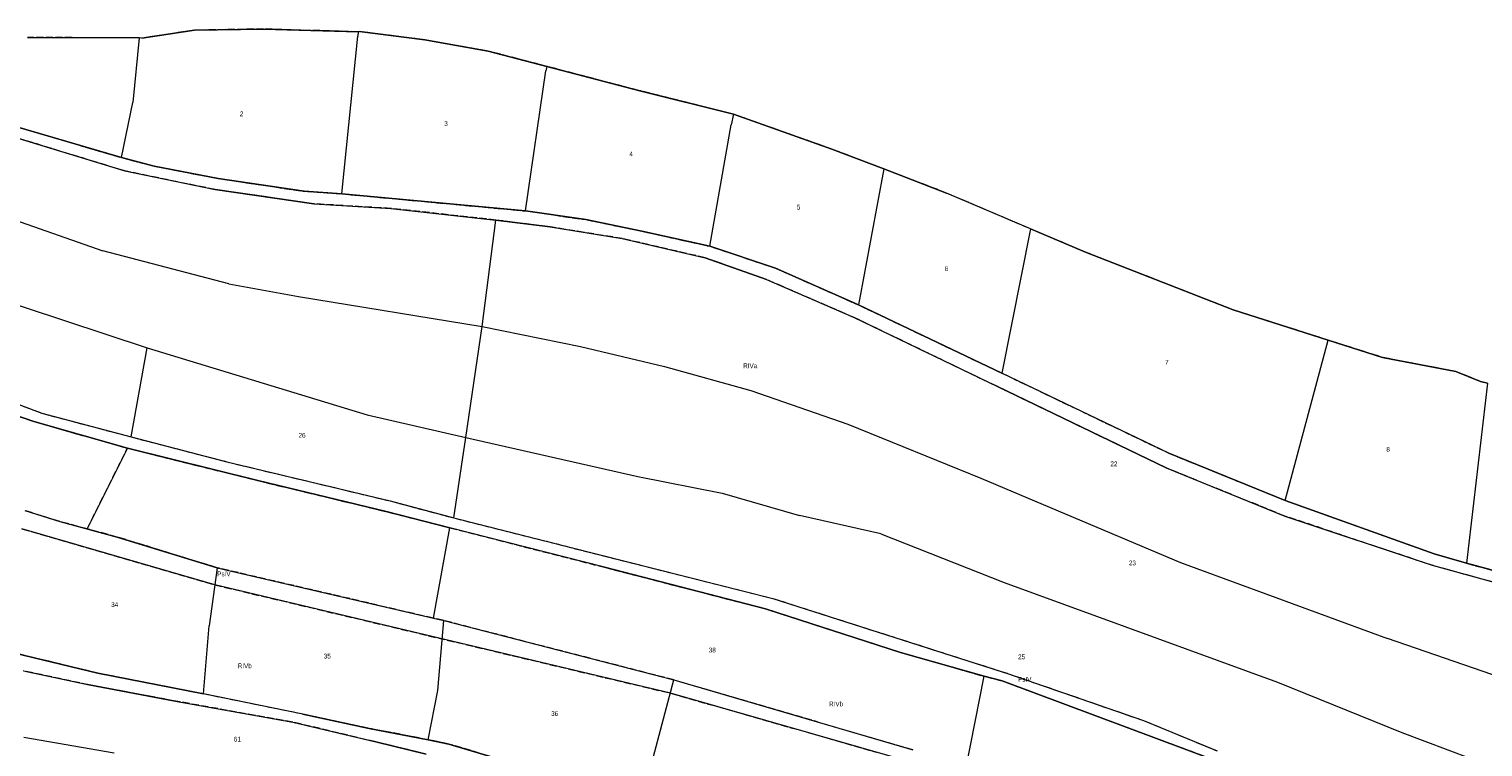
# Model space of a CAD drawing. Header units: metres. Extents: x 7496145 to 7500200, y 5498500 to 5502080.
# Tile 103 of 202: x 7496376 to 7496833, y 5501815 to 5502041. Entities that reach past the tile are written whole.
import ezdxf
from ezdxf.enums import TextEntityAlignment as Align

# ---------------------------------------------------------------- set-up
doc = ezdxf.new("R2010")
doc.units = ezdxf.units.M
doc.header["$MEASUREMENT"] = 0
for name, pattern in [('2.25_0.75', [3, 2.25, -0.75]), ('219-1000', [0]), ('egug-1000', [0])]:
    doc.linetypes.add(name, pattern=pattern)
for name, color, linetype in [('209-oznaczenie konturu klasyfikacyjnego', 7, 'CONTINUOUS'), ('211-numer działki ewidencyjnej', 7, 'CONTINUOUS'), ('217-kontur klasyfikacyjny', 7, 'CONTINUOUS'), ('218-kontur użytku gruntowego', 7, 'CONTINUOUS'), ('219-działka ewidencyjna', 7, 'CONTINUOUS')]:
    doc.layers.add(name, color=color, linetype=linetype)
doc.styles.get("Standard").update_dxf_attribs({"font": 'Working1250', "width": 0.75})

msp = doc.modelspace()

# ---------------------------------------------------------------- linework, layer by layer
at = {"layer": '217-kontur klasyfikacyjny', "color": 3, "linetype": '2.25_0.75', "lineweight": 18, "flags": 128}
for points in [[(7496410.9, 5502037.95), (7496375.88, 5502038.08)], [(7496411.78, 5502037.86), (7496410.9, 5502037.95)], [(7496428.35, 5502040.4), (7496411.78, 5502037.86)], [(7496450.02, 5502040.73), (7496428.35, 5502040.4)], [(7496479.69, 5502039.91), (7496450.02, 5502040.73)], [(7496480.15, 5502039.93), (7496479.69, 5502039.91)], [(7496500.57, 5502037.36), (7496480.15, 5502039.93)], [(7496520.52, 5502033.8), (7496500.57, 5502037.36)], [(7496538.9, 5502029.02), (7496520.52, 5502033.8)], [(7496568.11, 5502021.35), (7496538.9, 5502029.02)], [(7496597.47, 5502013.98), (7496568.11, 5502021.35)], [(7496628.38, 5502003.03), (7496597.47, 5502013.98)], [(7496371.11, 5502010.47), (7496405.39, 5502000.36)], [(7496406.44, 5501996.18), (7496369.08, 5502007.61)], [(7496405.39, 5502000.36), (7496415.62, 5501997.68)], [(7496644.69, 5501996.78), (7496628.38, 5502003.03)], [(7496434.78, 5501990.31), (7496406.44, 5501996.18)], [(7496415.62, 5501997.68), (7496435.74, 5501993.81)], [(7496664.38, 5501989.24), (7496644.69, 5501996.78)], [(7496435.74, 5501993.81), (7496462.69, 5501989.77)], [(7496465.77, 5501985.86), (7496434.78, 5501990.31)], [(7496462.69, 5501989.77), (7496474.53, 5501988.96)], [(7496474.53, 5501988.96), (7496532.16, 5501983.61)], [(7496690.71, 5501977.95), (7496664.38, 5501989.24)], [(7496489.96, 5501984.41), (7496465.77, 5501985.86)], [(7496522.9, 5501980.75), (7496489.96, 5501984.41)], [(7496532.16, 5501983.61), (7496551.1, 5501980.9)], [(7496539.97, 5501978.57), (7496522.9, 5501980.75)], [(7496562.54, 5501974.95), (7496539.97, 5501978.57)], [(7496551.1, 5501980.9), (7496568.75, 5501977.27)], [(7496568.75, 5501977.27), (7496590.04, 5501972.51)], [(7496708.01, 5501970.65), (7496690.71, 5501977.95)], [(7496588.58, 5501968.88), (7496562.54, 5501974.95)], [(7496590.04, 5501972.51), (7496610.69, 5501965.64)], [(7496607.87, 5501962.04), (7496588.58, 5501968.88)], [(7496754.35, 5501952.52), (7496708.01, 5501970.65)], [(7496610.69, 5501965.64), (7496636.78, 5501954.07)], [(7496635.38, 5501950.13), (7496607.87, 5501962.04)], [(7496680.37, 5501928.42), (7496635.38, 5501950.13)], [(7496636.78, 5501954.07), (7496681.73, 5501932.67)], [(7496784.19, 5501943.01), (7496754.35, 5501952.52)], [(7496801.2, 5501937.59), (7496784.19, 5501943.01)], [(7496824.21, 5501933.16), (7496801.2, 5501937.59)], [(7496681.73, 5501932.67), (7496734.09, 5501907.54)], [(7496831.99, 5501930.05), (7496824.21, 5501933.16)], [(7496349.3, 5501927.29), (7496377.93, 5501917.45)], [(7496352.25, 5501930.62), (7496380.4, 5501920.08)], [(7496733.26, 5501902.91), (7496680.37, 5501928.42)], [(7496834.16, 5501929.52), (7496831.99, 5501930.05)], [(7496380.4, 5501920.08), (7496408.46, 5501912.63)], [(7496377.93, 5501917.45), (7496407.28, 5501909.08)], [(7496394.63, 5501883.75), (7496407.28, 5501909.08)], [(7496407.28, 5501909.08), (7496448.15, 5501898.94)], [(7496408.46, 5501912.63), (7496438.46, 5501904.83)], [(7496438.46, 5501904.83), (7496489.73, 5501892.52)], [(7496734.09, 5501907.54), (7496770.65, 5501892.69)], [(7496770.57, 5501887.77), (7496733.26, 5501902.91)], [(7496448.15, 5501898.94), (7496488.48, 5501889.19)], [(7496489.73, 5501892.52), (7496509.69, 5501887.19)], [(7496770.65, 5501892.69), (7496817.45, 5501875.94)], [(7496386.06, 5501886.06), (7496375.11, 5501889.5)], [(7496394.63, 5501883.75), (7496386.06, 5501886.06)], [(7496488.48, 5501889.19), (7496508.46, 5501884.12)], [(7496509.69, 5501887.19), (7496609.79, 5501861.92)], [(7496816.75, 5501872.31), (7496770.57, 5501887.77)], [(7496374.16, 5501883.75), (7496434.68, 5501866.18)], [(7496404.07, 5501881.2), (7496394.63, 5501883.75)], [(7496435.42, 5501871.54), (7496404.07, 5501881.2)], [(7496508.46, 5501884.12), (7496557.01, 5501871.68)], [(7496849.8, 5501863.21), (7496816.75, 5501872.31)], [(7496817.45, 5501875.94), (7496827.53, 5501872.95)], [(7496827.53, 5501872.95), (7496848.53, 5501867.31)], [(7496503.33, 5501855.71), (7496435.42, 5501871.54)], [(7496557.01, 5501871.68), (7496607.58, 5501858.64)], [(7496434.68, 5501866.18), (7496577.71, 5501832.16)], [(7496607.58, 5501858.64), (7496649.92, 5501844.98)], [(7496609.79, 5501861.92), (7496683.79, 5501838.26)], [(7496506.62, 5501854.95), (7496503.33, 5501855.71)], [(7496578.81, 5501836.31), (7496506.62, 5501854.95)], [(7496397.99, 5501838.43), (7496368.9, 5501845.46)], [(7496649.92, 5501844.98), (7496676.15, 5501837.47)], [(7496395.27, 5501834.73), (7496374.68, 5501839.16)], [(7496431.16, 5501831.91), (7496397.99, 5501838.43)], [(7496653.73, 5501814.35), (7496578.81, 5501836.31)], [(7496676.15, 5501837.47), (7496681.87, 5501836.03)], [(7496681.87, 5501836.03), (7496749.34, 5501810.85)], [(7496683.79, 5501838.26), (7496726.22, 5501823.55)], [(7496421.76, 5501829.78), (7496395.27, 5501834.73)], [(7496462.33, 5501825.54), (7496431.16, 5501831.91)], [(7496577.71, 5501832.16), (7496652.51, 5501810.74)], [(7496459.23, 5501823.05), (7496421.76, 5501829.78)], [(7496485.24, 5501816.85), (7496459.23, 5501823.05)], [(7496483.16, 5501821.1), (7496462.33, 5501825.54)], [(7496726.22, 5501823.55), (7496749.28, 5501814.04)], [(7496501.71, 5501817.55), (7496483.16, 5501821.1)], [(7496508.19, 5501816.19), (7496501.71, 5501817.55)], [(7496500.99, 5501813.02), (7496485.24, 5501816.85)], [(7496549.6, 5501803.8), (7496508.19, 5501816.19)]]:
    msp.add_lwpolyline(points, dxfattribs=at)
at = {"layer": '218-kontur użytku gruntowego', "color": 3, "linetype": 'egug-1000', "lineweight": 18, "flags": 128}
for points in [[(7496410.9, 5502037.95), (7496375.88, 5502038.08)], [(7496411.78, 5502037.86), (7496410.9, 5502037.95)], [(7496428.35, 5502040.4), (7496411.78, 5502037.86)], [(7496450.02, 5502040.73), (7496428.35, 5502040.4)], [(7496479.69, 5502039.91), (7496450.02, 5502040.73)], [(7496480.15, 5502039.93), (7496479.69, 5502039.91)], [(7496500.57, 5502037.36), (7496480.15, 5502039.93)], [(7496520.52, 5502033.8), (7496500.57, 5502037.36)], [(7496538.9, 5502029.02), (7496520.52, 5502033.8)], [(7496568.11, 5502021.35), (7496538.9, 5502029.02)], [(7496597.47, 5502013.98), (7496568.11, 5502021.35)], [(7496628.38, 5502003.03), (7496597.47, 5502013.98)], [(7496405.39, 5502000.36), (7496371.11, 5502010.47)], [(7496369.08, 5502007.61), (7496406.44, 5501996.18)], [(7496415.62, 5501997.68), (7496405.39, 5502000.36)], [(7496644.69, 5501996.78), (7496628.38, 5502003.03)], [(7496406.44, 5501996.18), (7496434.78, 5501990.31)], [(7496435.74, 5501993.81), (7496415.62, 5501997.68)], [(7496664.38, 5501989.24), (7496644.69, 5501996.78)], [(7496462.69, 5501989.77), (7496435.74, 5501993.81)], [(7496434.78, 5501990.31), (7496465.77, 5501985.86)], [(7496474.53, 5501988.96), (7496462.69, 5501989.77)], [(7496532.16, 5501983.61), (7496474.53, 5501988.96)], [(7496690.71, 5501977.95), (7496664.38, 5501989.24)], [(7496465.77, 5501985.86), (7496489.96, 5501984.41)], [(7496489.96, 5501984.41), (7496522.9, 5501980.75)], [(7496551.1, 5501980.9), (7496532.16, 5501983.61)], [(7496522.9, 5501980.75), (7496539.97, 5501978.57)], [(7496539.97, 5501978.57), (7496562.54, 5501974.95)], [(7496568.75, 5501977.27), (7496551.1, 5501980.9)], [(7496590.04, 5501972.51), (7496568.75, 5501977.27)], [(7496708.01, 5501970.65), (7496690.71, 5501977.95)], [(7496562.54, 5501974.95), (7496588.58, 5501968.88)], [(7496610.69, 5501965.64), (7496590.04, 5501972.51)], [(7496588.58, 5501968.88), (7496607.87, 5501962.04)], [(7496754.35, 5501952.52), (7496708.01, 5501970.65)], [(7496636.78, 5501954.07), (7496610.69, 5501965.64)], [(7496607.87, 5501962.04), (7496635.38, 5501950.13)], [(7496635.38, 5501950.13), (7496680.37, 5501928.42)], [(7496681.73, 5501932.67), (7496636.78, 5501954.07)], [(7496784.19, 5501943.01), (7496754.35, 5501952.52)], [(7496801.2, 5501937.59), (7496784.19, 5501943.01)], [(7496824.21, 5501933.16), (7496801.2, 5501937.59)], [(7496734.09, 5501907.54), (7496681.73, 5501932.67)], [(7496831.99, 5501930.05), (7496824.21, 5501933.16)], [(7496377.93, 5501917.45), (7496349.3, 5501927.29)], [(7496352.25, 5501930.62), (7496380.4, 5501920.08)], [(7496680.37, 5501928.42), (7496733.26, 5501902.91)], [(7496834.16, 5501929.52), (7496831.99, 5501930.05)], [(7496380.4, 5501920.08), (7496408.46, 5501912.63)], [(7496407.28, 5501909.08), (7496377.93, 5501917.45)], [(7496407.28, 5501909.08), (7496394.63, 5501883.75)], [(7496448.15, 5501898.94), (7496407.28, 5501909.08)], [(7496408.46, 5501912.63), (7496438.46, 5501904.83)], [(7496438.46, 5501904.83), (7496489.73, 5501892.52)], [(7496770.65, 5501892.69), (7496734.09, 5501907.54)], [(7496733.26, 5501902.91), (7496770.57, 5501887.77)], [(7496488.48, 5501889.19), (7496448.15, 5501898.94)], [(7496489.73, 5501892.52), (7496509.69, 5501887.19)], [(7496817.45, 5501875.94), (7496770.65, 5501892.69)], [(7496375.11, 5501889.5), (7496386.06, 5501886.06)], [(7496386.06, 5501886.06), (7496394.63, 5501883.75)], [(7496508.46, 5501884.12), (7496488.48, 5501889.19)], [(7496509.69, 5501887.19), (7496609.79, 5501861.92)], [(7496770.57, 5501887.77), (7496816.75, 5501872.31)], [(7496434.68, 5501866.18), (7496374.16, 5501883.75)], [(7496394.63, 5501883.75), (7496404.07, 5501881.2)], [(7496404.07, 5501881.2), (7496435.42, 5501871.54)], [(7496557.01, 5501871.68), (7496508.46, 5501884.12)], [(7496816.75, 5501872.31), (7496849.8, 5501863.21)], [(7496827.53, 5501872.95), (7496817.45, 5501875.94)], [(7496848.53, 5501867.31), (7496827.53, 5501872.95)], [(7496435.42, 5501871.54), (7496503.33, 5501855.71)], [(7496607.58, 5501858.64), (7496557.01, 5501871.68)], [(7496577.71, 5501832.16), (7496434.68, 5501866.18)], [(7496649.92, 5501844.98), (7496607.58, 5501858.64)], [(7496609.79, 5501861.92), (7496683.79, 5501838.26)], [(7496503.33, 5501855.71), (7496506.62, 5501854.95)], [(7496506.62, 5501854.95), (7496578.81, 5501836.31)], [(7496397.99, 5501838.43), (7496368.9, 5501845.46)], [(7496676.15, 5501837.47), (7496649.92, 5501844.98)], [(7496374.68, 5501839.16), (7496395.27, 5501834.73)], [(7496431.16, 5501831.91), (7496397.99, 5501838.43)], [(7496578.81, 5501836.31), (7496653.73, 5501814.35)], [(7496681.87, 5501836.03), (7496676.15, 5501837.47)], [(7496749.34, 5501810.85), (7496681.87, 5501836.03)], [(7496683.79, 5501838.26), (7496726.22, 5501823.55)], [(7496395.27, 5501834.73), (7496421.76, 5501829.78)], [(7496462.33, 5501825.54), (7496431.16, 5501831.91)], [(7496652.51, 5501810.74), (7496577.71, 5501832.16)], [(7496421.76, 5501829.78), (7496459.23, 5501823.05)], [(7496459.23, 5501823.05), (7496485.24, 5501816.85)], [(7496483.16, 5501821.1), (7496462.33, 5501825.54)], [(7496726.22, 5501823.55), (7496749.28, 5501814.04)], [(7496501.71, 5501817.55), (7496483.16, 5501821.1)], [(7496508.19, 5501816.19), (7496501.71, 5501817.55)], [(7496485.24, 5501816.85), (7496500.99, 5501813.02)], [(7496549.6, 5501803.8), (7496508.19, 5501816.19)]]:
    msp.add_lwpolyline(points, dxfattribs=at)
at = {"layer": '219-działka ewidencyjna', "color": 3, "linetype": '219-1000', "lineweight": 18, "flags": 128}
for points in [[(7496375.88, 5502038.08), (7496410.9, 5502037.95)], [(7496410.9, 5502037.95), (7496408.91, 5502017.67)], [(7496411.78, 5502037.86), (7496410.9, 5502037.95)], [(7496411.78, 5502037.86), (7496428.35, 5502040.4)], [(7496428.35, 5502040.4), (7496450.02, 5502040.73)], [(7496450.02, 5502040.73), (7496479.69, 5502039.91)], [(7496474.53, 5501988.96), (7496479.55, 5502038.54)], [(7496479.69, 5502039.91), (7496479.55, 5502038.54)], [(7496480.15, 5502039.93), (7496479.69, 5502039.91)], [(7496480.15, 5502039.93), (7496500.57, 5502037.36)], [(7496500.57, 5502037.36), (7496520.52, 5502033.8)], [(7496520.52, 5502033.8), (7496538.9, 5502029.02)], [(7496532.16, 5501983.61), (7496538.54, 5502027.63)], [(7496538.9, 5502029.02), (7496538.54, 5502027.63)], [(7496538.9, 5502029.02), (7496568.11, 5502021.35)], [(7496568.11, 5502021.35), (7496597.47, 5502013.98)], [(7496405.39, 5502000.36), (7496408.91, 5502017.67)], [(7496597.47, 5502013.98), (7496596.8, 5502010.6)], [(7496597.47, 5502013.98), (7496628.38, 5502003.03)], [(7496371.11, 5502010.47), (7496405.39, 5502000.36)], [(7496590.04, 5501972.51), (7496596.8, 5502010.6)], [(7496369.08, 5502007.61), (7496406.44, 5501996.18)], [(7496405.39, 5502000.36), (7496415.62, 5501997.68)], [(7496628.38, 5502003.03), (7496644.69, 5501996.78)], [(7496318.07, 5501999.68), (7496399.5, 5501971.1)], [(7496406.44, 5501996.18), (7496434.78, 5501990.31)], [(7496415.62, 5501997.68), (7496435.74, 5501993.81)], [(7496644.69, 5501996.78), (7496636.78, 5501954.07)], [(7496644.69, 5501996.78), (7496664.38, 5501989.24)], [(7496435.74, 5501993.81), (7496462.69, 5501989.77)], [(7496465.77, 5501985.86), (7496434.78, 5501990.31)], [(7496462.69, 5501989.77), (7496474.53, 5501988.96)], [(7496474.53, 5501988.96), (7496532.16, 5501983.61)], [(7496690.71, 5501977.95), (7496664.38, 5501989.24)], [(7496465.77, 5501985.86), (7496489.96, 5501984.41)], [(7496489.96, 5501984.41), (7496522.9, 5501980.75)], [(7496532.16, 5501983.61), (7496551.1, 5501980.9)], [(7496518.62, 5501947.3), (7496522.9, 5501980.75)], [(7496539.97, 5501978.57), (7496522.9, 5501980.75)], [(7496539.97, 5501978.57), (7496562.54, 5501974.95)], [(7496551.1, 5501980.9), (7496568.75, 5501977.27)], [(7496568.75, 5501977.27), (7496590.04, 5501972.51)], [(7496690.71, 5501977.95), (7496681.73, 5501932.67)], [(7496690.71, 5501977.95), (7496708.01, 5501970.65)], [(7496562.54, 5501974.95), (7496588.58, 5501968.88)], [(7496590.04, 5501972.51), (7496610.69, 5501965.64)], [(7496439.09, 5501960.74), (7496399.5, 5501971.1)], [(7496607.87, 5501962.04), (7496588.58, 5501968.88)], [(7496708.01, 5501970.65), (7496754.35, 5501952.52)], [(7496610.69, 5501965.64), (7496636.78, 5501954.07)], [(7496439.09, 5501960.74), (7496460.92, 5501956.74)], [(7496607.87, 5501962.04), (7496635.38, 5501950.13)], [(7496361.81, 5501957.73), (7496413.46, 5501940.59)], [(7496460.92, 5501956.74), (7496518.62, 5501947.3)], [(7496635.38, 5501950.13), (7496680.37, 5501928.42)], [(7496636.78, 5501954.07), (7496681.73, 5501932.67)], [(7496754.35, 5501952.52), (7496784.19, 5501943.01)], [(7496513.47, 5501912.47), (7496518.62, 5501947.3)], [(7496518.62, 5501947.3), (7496549.44, 5501941.02)], [(7496408.46, 5501912.63), (7496413.46, 5501940.59)], [(7496413.46, 5501940.59), (7496482.52, 5501919.56)], [(7496549.44, 5501941.02), (7496575.8, 5501934.71)], [(7496770.65, 5501892.69), (7496784.19, 5501943.01)], [(7496784.19, 5501943.01), (7496801.2, 5501937.59)], [(7496801.2, 5501937.59), (7496824.21, 5501933.16)], [(7496575.8, 5501934.71), (7496602.93, 5501927.17)], [(7496734.09, 5501907.54), (7496681.73, 5501932.67)], [(7496824.21, 5501933.16), (7496831.99, 5501930.05)], [(7496349.3, 5501927.29), (7496377.93, 5501917.45)], [(7496352.25, 5501930.62), (7496380.4, 5501920.08)], [(7496602.93, 5501927.17), (7496633.37, 5501916.62)], [(7496733.26, 5501902.91), (7496680.37, 5501928.42)], [(7496834.16, 5501929.52), (7496827.53, 5501872.95)], [(7496831.99, 5501930.05), (7496834.16, 5501929.52)], [(7496380.4, 5501920.08), (7496408.46, 5501912.63)], [(7496482.52, 5501919.56), (7496513.47, 5501912.47)], [(7496377.93, 5501917.45), (7496407.28, 5501909.08)], [(7496633.37, 5501916.62), (7496675.14, 5501899.63)], [(7496407.28, 5501909.08), (7496448.15, 5501898.94)], [(7496408.46, 5501912.63), (7496438.46, 5501904.83)], [(7496509.69, 5501887.19), (7496513.47, 5501912.47)], [(7496513.47, 5501912.47), (7496567.48, 5501900.22)], [(7496438.46, 5501904.83), (7496489.73, 5501892.52)], [(7496734.09, 5501907.54), (7496770.65, 5501892.69)], [(7496567.48, 5501900.22), (7496593.92, 5501894.99)], [(7496675.14, 5501899.63), (7496737.76, 5501873.15)], [(7496733.26, 5501902.91), (7496770.57, 5501887.77)], [(7496448.15, 5501898.94), (7496488.48, 5501889.19)], [(7496593.92, 5501894.99), (7496618.24, 5501887.92)], [(7496489.73, 5501892.52), (7496509.69, 5501887.19)], [(7496770.65, 5501892.69), (7496817.45, 5501875.94)], [(7496375.11, 5501889.5), (7496386.06, 5501886.06)], [(7496386.06, 5501886.06), (7496404.07, 5501881.2)], [(7496488.48, 5501889.19), (7496508.46, 5501884.12)], [(7496509.69, 5501887.19), (7496609.79, 5501861.92)], [(7496643.79, 5501882.18), (7496618.24, 5501887.92)], [(7496770.57, 5501887.77), (7496816.75, 5501872.31)], [(7496435.42, 5501871.54), (7496404.07, 5501881.2)], [(7496503.33, 5501855.71), (7496508.46, 5501884.12)], [(7496557.01, 5501871.68), (7496508.46, 5501884.12)], [(7496643.79, 5501882.18), (7496682.44, 5501866.94)], [(7496737.76, 5501873.15), (7496802.75, 5501849.3)], [(7496816.75, 5501872.31), (7496849.8, 5501863.21)], [(7496817.45, 5501875.94), (7496827.53, 5501872.95)], [(7496827.53, 5501872.95), (7496862.74, 5501863.49)], [(7496435.42, 5501871.54), (7496432.89, 5501853.27)], [(7496435.42, 5501871.54), (7496503.33, 5501855.71)], [(7496557.01, 5501871.68), (7496607.58, 5501858.64)], [(7496682.44, 5501866.94), (7496768.24, 5501835.65)], [(7496607.58, 5501858.64), (7496649.92, 5501844.98)], [(7496609.79, 5501861.92), (7496683.79, 5501838.26)], [(7496503.33, 5501855.71), (7496506.62, 5501854.95)], [(7496504.73, 5501832.99), (7496506.62, 5501854.95)], [(7496506.62, 5501854.95), (7496578.81, 5501836.31)], [(7496431.16, 5501831.91), (7496432.89, 5501853.27)], [(7496856.44, 5501830.76), (7496802.75, 5501849.3)], [(7496368.9, 5501845.46), (7496397.99, 5501838.43)], [(7496649.92, 5501844.98), (7496676.15, 5501837.47)], [(7496374.68, 5501839.16), (7496395.27, 5501834.73)], [(7496397.99, 5501838.43), (7496431.16, 5501831.91)], [(7496568.65, 5501798.06), (7496578.81, 5501836.31)], [(7496578.81, 5501836.31), (7496653.73, 5501814.35)], [(7496670.52, 5501808.77), (7496676.15, 5501837.47)], [(7496676.15, 5501837.47), (7496681.87, 5501836.03)], [(7496681.87, 5501836.03), (7496749.34, 5501810.85)], [(7496683.79, 5501838.26), (7496726.22, 5501823.55)], [(7496768.24, 5501835.65), (7496807.28, 5501819.81)], [(7496421.76, 5501829.78), (7496395.27, 5501834.73)], [(7496462.33, 5501825.54), (7496431.16, 5501831.91)], [(7496501.71, 5501817.55), (7496504.73, 5501832.99)], [(7496421.76, 5501829.78), (7496459.23, 5501823.05)], [(7496459.23, 5501823.05), (7496485.24, 5501816.85)], [(7496462.33, 5501825.54), (7496483.16, 5501821.1)], [(7496726.22, 5501823.55), (7496749.28, 5501814.04)], [(7496403.06, 5501813.34), (7496374.79, 5501818.26)], [(7496483.16, 5501821.1), (7496501.71, 5501817.55)], [(7496501.71, 5501817.55), (7496508.19, 5501816.19)], [(7496807.28, 5501819.81), (7496828.9, 5501811.64)], [(7496500.99, 5501813.02), (7496485.24, 5501816.85)], [(7496508.19, 5501816.19), (7496549.6, 5501803.8)]]:
    msp.add_lwpolyline(points, dxfattribs=at)

# ---------------------------------------------------------------- texts
at = {"layer": '209-oznaczenie konturu klasyfikacyjnego', "color": 3, "linetype": 'Continuous', "lineweight": 18, "width": 0.79}
for s, p in [('RIVa', (7496600.54, 5501934.22)), ('PsIV', (7496435.47, 5501868.87)), ('RIVb', (7496441.89, 5501840)), ('PsIV', (7496686.82, 5501835.72)), ('RIVb', (7496627.5, 5501828.02))]:
    msp.add_text(s, height=1.5, dxfattribs=at).set_placement(p)
at = {"layer": '211-numer działki ewidencyjnej', "color": 3, "linetype": 'Continuous', "lineweight": 18, "width": 0.79}
for s, p in [('2', (7496442.54, 5502014.85)), ('3', (7496506.72, 5502011.77)), ('26', (7496460.97, 5501913.89)), ('22', (7496715.8, 5501904.94)), ('23', (7496721.59, 5501873.81)), ('34', (7496402.16, 5501860.71)), ('38', (7496589.74, 5501846.45)), ('35', (7496468.89, 5501844.55)), ('25', (7496686.81, 5501844.32)), ('36', (7496540.26, 5501826.51)), ('61', (7496440.67, 5501818.45))]:
    msp.add_text(s, height=1.5, dxfattribs=at).set_placement(p, align=Align.TOP_LEFT)
for s, p in [('4', (7496564.82, 5502000.77)), ('5', (7496617.37, 5501984.03)), ('6', (7496663.75, 5501964.73)), ('7', (7496732.96, 5501935.32)), ('8', (7496802.41, 5501907.98))]:
    msp.add_text(s, height=1.5, dxfattribs=at).set_placement(p)

doc.saveas('drawing.dxf')
